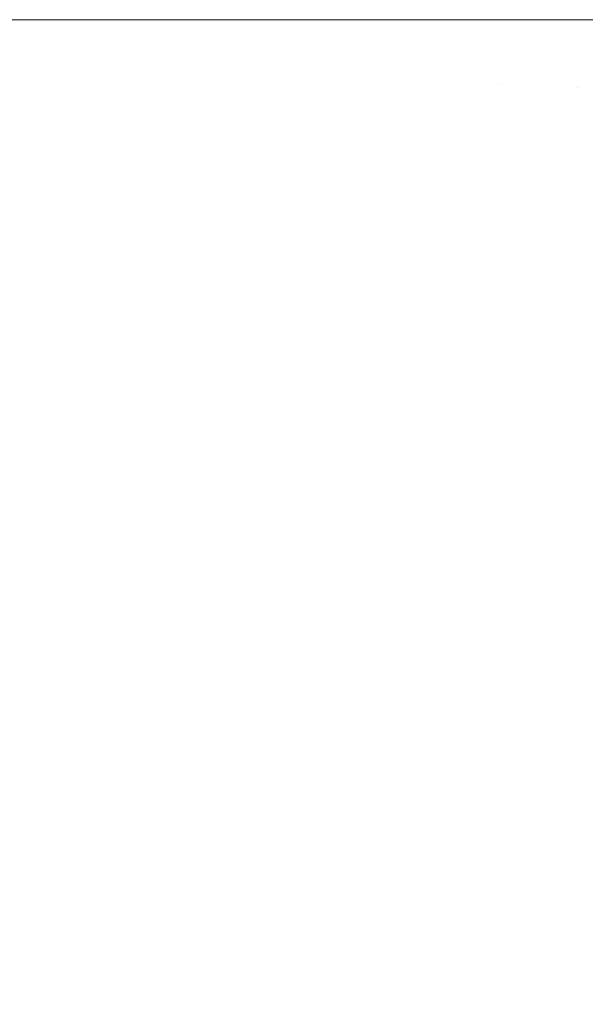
# Model space of a CAD drawing. Header units: centimetres. Extents: x -25.9 to 27.4, y -25.9 to -24.1.
# Tile 175 of 200: x 27.3127 to 27.3363, y -25.8011 to -25.76. Entities that reach past the tile are written whole.
import ezdxf

# ---------------------------------------------------------------- set-up
doc = ezdxf.new("R2010")
doc.units = ezdxf.units.CM
doc.header["$LTSCALE"] = 2.54
doc.layers.add('Lucido design-1', color=7, linetype='Continuous')

# ---------------------------------------------------------------- blocks, each defined once
blk = doc.blocks.new('Gruppo-4-1')
at = {"color": 7, "linetype": 'Continuous', "lineweight": 9}
for points, invisible_edges in [([(27.315987, -25.76, 707.631179), (27.315947, -25.761891, 707.631179), (27.312296, -25.761736, 707.629452), (27.312332, -25.76, 707.629452)], 7), ([(27.315982, -25.76, 708.410227), (27.312707, -25.76, 708.411796), (27.312668, -25.7618, 708.411796), (27.316506, -25.761968, 708.409955)], 14), ([(27.319573, -25.76, 707.633055), (27.319529, -25.762043, 707.633055), (27.315947, -25.761891, 707.631179), (27.315987, -25.76, 707.631179)], 7), ([(27.316506, -25.761968, 708.409955), (27.316549, -25.76, 708.409955), (27.315982, -25.76, 708.410227)], 9), ([(27.319566, -25.76, 708.408349), (27.316549, -25.76, 708.409955), (27.316506, -25.761968, 708.409955), (27.320258, -25.762132, 708.407956)], 14), ([(27.323083, -25.76, 707.635076), (27.323037, -25.762192, 707.635076), (27.319529, -25.762043, 707.633055), (27.319573, -25.76, 707.633055)], 7), ([(27.320258, -25.762132, 708.407956), (27.320305, -25.76, 708.407956), (27.319566, -25.76, 708.408349)], 9), ([(27.323075, -25.76, 708.406326), (27.320305, -25.76, 708.407956), (27.320258, -25.762132, 708.407956), (27.323917, -25.762291, 708.405801)], 14), ([(27.326512, -25.76, 707.637241), (27.326463, -25.762337, 707.637241), (27.323037, -25.762192, 707.635076), (27.323083, -25.76, 707.635076)], 7), ([(27.323917, -25.762291, 708.405801), (27.323967, -25.76, 708.405801), (27.323075, -25.76, 708.406326)], 9), ([(27.326502, -25.76, 708.404161), (27.323967, -25.76, 708.405801), (27.323917, -25.762291, 708.405801), (27.327477, -25.762447, 708.403495)], 14), ([(27.329854, -25.76, 707.639544), (27.329801, -25.762479, 707.639544), (27.326463, -25.762337, 707.637241), (27.326512, -25.76, 707.637241)], 7), ([(27.327477, -25.762447, 708.403495), (27.327531, -25.76, 708.403495), (27.326502, -25.76, 708.404161)], 9), ([(27.329843, -25.76, 708.401856), (27.327531, -25.76, 708.403495), (27.327477, -25.762447, 708.403495), (27.330932, -25.762598, 708.401044)], 14), ([(27.333151, -25.76, 707.642022), (27.333095, -25.762619, 707.642022), (27.329801, -25.762479, 707.639544), (27.329854, -25.76, 707.639544)], 7), ([(27.330932, -25.762598, 708.401044), (27.330989, -25.76, 708.401044), (27.329843, -25.76, 708.401856)], 9), ([(27.330989, -25.76, 708.401044), (27.330932, -25.762598, 708.401044), (27.332725, -25.762676, 708.399682), (27.332784, -25.76, 708.399682)], 7), ([(27.332725, -25.762676, 708.399682), (27.335991, -25.762818, 708.39703), (27.336053, -25.76, 708.39703), (27.333145, -25.76, 708.399389)], 11), ([(27.333145, -25.76, 708.399389), (27.332784, -25.76, 708.399682), (27.332725, -25.762676, 708.399682)], 10), ([(27.336299, -25.76, 707.644596), (27.336241, -25.762753, 707.644596), (27.333095, -25.762619, 707.642022), (27.333151, -25.76, 707.642022)], 7), ([(27.335991, -25.762818, 708.39703), (27.339156, -25.762957, 708.394231), (27.33922, -25.76, 708.394231), (27.336295, -25.76, 708.396816)], 11), ([(27.336295, -25.76, 708.396816), (27.336053, -25.76, 708.39703), (27.335991, -25.762818, 708.39703)], 10), ([(27.339344, -25.76, 707.6473), (27.339283, -25.762882, 707.6473), (27.336241, -25.762753, 707.644596), (27.336299, -25.76, 707.644596)], 7), ([(27.315947, -25.761891, 707.631179), (27.315826, -25.763778, 707.631179), (27.312185, -25.763468, 707.629452), (27.312296, -25.761736, 707.629452)], 15), ([(27.312668, -25.7618, 708.411796), (27.31255, -25.763597, 708.411796), (27.316378, -25.763932, 708.409955), (27.316506, -25.761968, 708.409955)], 15), ([(27.319529, -25.762043, 707.633055), (27.319399, -25.764082, 707.633055), (27.315826, -25.763778, 707.631179), (27.315947, -25.761891, 707.631179)], 15), ([(27.316506, -25.761968, 708.409955), (27.316378, -25.763932, 708.409955), (27.320119, -25.764259, 708.407956), (27.320258, -25.762132, 708.407956)], 15), ([(27.323037, -25.762192, 707.635076), (27.322897, -25.76438, 707.635076), (27.319399, -25.764082, 707.633055), (27.319529, -25.762043, 707.633055)], 15), ([(27.320258, -25.762132, 708.407956), (27.320119, -25.764259, 708.407956), (27.323767, -25.764578, 708.405801), (27.323917, -25.762291, 708.405801)], 15), ([(27.326463, -25.762337, 707.637241), (27.326314, -25.764671, 707.637241), (27.322897, -25.76438, 707.635076), (27.323037, -25.762192, 707.635076)], 15), ([(27.323917, -25.762291, 708.405801), (27.323767, -25.764578, 708.405801), (27.327317, -25.764889, 708.403495), (27.327477, -25.762447, 708.403495)], 15), ([(27.329801, -25.762479, 707.639544), (27.329644, -25.764954, 707.639544), (27.326314, -25.764671, 707.637241), (27.326463, -25.762337, 707.637241)], 15), ([(27.327477, -25.762447, 708.403495), (27.327317, -25.764889, 708.403495), (27.330762, -25.76519, 708.401044), (27.330932, -25.762598, 708.401044)], 15), ([(27.333095, -25.762619, 707.642022), (27.332928, -25.765234, 707.642022), (27.329644, -25.764954, 707.639544), (27.329801, -25.762479, 707.639544)], 15), ([(27.330932, -25.762598, 708.401044), (27.330762, -25.76519, 708.401044), (27.33255, -25.765347, 708.399682), (27.332725, -25.762676, 708.399682)], 15), ([(27.336241, -25.762753, 707.644596), (27.336066, -25.765501, 707.644596), (27.332928, -25.765234, 707.642022), (27.333095, -25.762619, 707.642022)], 15), ([(27.332725, -25.762676, 708.399682), (27.33255, -25.765347, 708.399682), (27.335807, -25.765632, 708.39703), (27.335991, -25.762818, 708.39703)], 15), ([(27.335991, -25.762818, 708.39703), (27.335807, -25.765632, 708.39703), (27.338962, -25.765908, 708.394231), (27.339156, -25.762957, 708.394231)], 15), ([(27.339283, -25.762882, 707.6473), (27.339099, -25.765759, 707.6473), (27.336066, -25.765501, 707.644596), (27.336241, -25.762753, 707.644596)], 15), ([(27.315826, -25.763778, 707.631179), (27.315626, -25.765658, 707.631179), (27.312001, -25.765194, 707.629452), (27.312185, -25.763468, 707.629452)], 15), ([(27.31255, -25.763597, 708.411796), (27.312354, -25.765387, 708.411796), (27.316163, -25.765888, 708.409955), (27.316378, -25.763932, 708.409955)], 15), ([(27.319399, -25.764082, 707.633055), (27.319183, -25.766114, 707.633055), (27.315626, -25.765658, 707.631179), (27.315826, -25.763778, 707.631179)], 15), ([(27.316378, -25.763932, 708.409955), (27.316163, -25.765888, 708.409955), (27.319887, -25.766378, 708.407956), (27.320119, -25.764259, 708.407956)], 15), ([(27.322897, -25.76438, 707.635076), (27.322665, -25.76656, 707.635076), (27.319183, -25.766114, 707.633055), (27.319399, -25.764082, 707.633055)], 15), ([(27.320119, -25.764259, 708.407956), (27.319887, -25.766378, 708.407956), (27.323518, -25.766856, 708.405801), (27.323767, -25.764578, 708.405801)], 15), ([(27.326314, -25.764671, 707.637241), (27.326066, -25.766995, 707.637241), (27.322665, -25.76656, 707.635076), (27.322897, -25.76438, 707.635076)], 15), ([(27.323767, -25.764578, 708.405801), (27.323518, -25.766856, 708.405801), (27.327051, -25.767321, 708.403495), (27.327317, -25.764889, 708.403495)], 15), ([(27.329644, -25.764954, 707.639544), (27.329381, -25.76742, 707.639544), (27.326066, -25.766995, 707.637241), (27.326314, -25.764671, 707.637241)], 15), ([(27.327317, -25.764889, 708.403495), (27.327051, -25.767321, 708.403495), (27.330479, -25.767773, 708.401044), (27.330762, -25.76519, 708.401044)], 15), ([(27.332928, -25.765234, 707.642022), (27.332651, -25.767839, 707.642022), (27.329381, -25.76742, 707.639544), (27.329644, -25.764954, 707.639544)], 15), ([(27.315626, -25.765658, 707.631179), (27.315346, -25.767529, 707.631179), (27.311744, -25.766911, 707.629452), (27.312001, -25.765194, 707.629452)], 15), ([(27.312354, -25.765387, 708.411796), (27.31208, -25.767166, 708.411796), (27.315864, -25.767833, 708.409955), (27.316163, -25.765888, 708.409955)], 15), ([(27.330762, -25.76519, 708.401044), (27.330479, -25.767773, 708.401044), (27.332259, -25.768007, 708.399682), (27.33255, -25.765347, 708.399682)], 15), ([(27.33255, -25.765347, 708.399682), (27.332259, -25.768007, 708.399682), (27.3355, -25.768434, 708.39703), (27.335807, -25.765632, 708.39703)], 15), ([(27.336066, -25.765501, 707.644596), (27.335774, -25.768238, 707.644596), (27.332651, -25.767839, 707.642022), (27.332928, -25.765234, 707.642022)], 15), ([(27.339099, -25.765759, 707.6473), (27.338794, -25.768625, 707.6473), (27.335774, -25.768238, 707.644596), (27.336066, -25.765501, 707.644596)], 15), ([(27.319183, -25.766114, 707.633055), (27.31888, -25.768135, 707.633055), (27.315346, -25.767529, 707.631179), (27.315626, -25.765658, 707.631179)], 15), ([(27.316163, -25.765888, 708.409955), (27.315864, -25.767833, 708.409955), (27.319562, -25.768486, 708.407956), (27.319887, -25.766378, 708.407956)], 15), ([(27.335807, -25.765632, 708.39703), (27.3355, -25.768434, 708.39703), (27.33864, -25.768847, 708.394231), (27.338962, -25.765908, 708.394231)], 15), ([(27.322665, -25.76656, 707.635076), (27.32234, -25.768728, 707.635076), (27.31888, -25.768135, 707.633055), (27.319183, -25.766114, 707.633055)], 15), ([(27.319887, -25.766378, 708.407956), (27.319562, -25.768486, 708.407956), (27.323169, -25.769122, 708.405801), (27.323518, -25.766856, 708.405801)], 15), ([(27.326066, -25.766995, 707.637241), (27.32572, -25.769308, 707.637241), (27.32234, -25.768728, 707.635076), (27.322665, -25.76656, 707.635076)], 15), ([(27.315346, -25.767529, 707.631179), (27.314987, -25.769385, 707.631179), (27.311415, -25.768615, 707.629452), (27.311744, -25.766911, 707.629452)], 15), ([(27.31208, -25.767166, 708.411796), (27.311729, -25.768932, 708.411796), (27.31548, -25.769764, 708.409955), (27.315864, -25.767833, 708.409955)], 15), ([(27.323518, -25.766856, 708.405801), (27.323169, -25.769122, 708.405801), (27.326678, -25.76974, 708.403495), (27.327051, -25.767321, 708.403495)], 15), ([(27.329381, -25.76742, 707.639544), (27.329014, -25.769872, 707.639544), (27.32572, -25.769308, 707.637241), (27.326066, -25.766995, 707.637241)], 15), ([(27.31888, -25.768135, 707.633055), (27.318492, -25.770141, 707.633055), (27.314987, -25.769385, 707.631179), (27.315346, -25.767529, 707.631179)], 15), ([(27.327051, -25.767321, 708.403495), (27.326678, -25.76974, 708.403495), (27.330084, -25.770341, 708.401044), (27.330479, -25.767773, 708.401044)], 15), ([(27.332651, -25.767839, 707.642022), (27.332263, -25.770429, 707.642022), (27.329014, -25.769872, 707.639544), (27.329381, -25.76742, 707.639544)], 15), ([(27.315864, -25.767833, 708.409955), (27.31548, -25.769764, 708.409955), (27.319146, -25.770577, 708.407956), (27.319562, -25.768486, 708.407956)], 15), ([(27.330479, -25.767773, 708.401044), (27.330084, -25.770341, 708.401044), (27.331852, -25.770652, 708.399682), (27.332259, -25.768007, 708.399682)], 15), ([(27.335774, -25.768238, 707.644596), (27.335366, -25.770962, 707.644596), (27.332263, -25.770429, 707.642022), (27.332651, -25.767839, 707.642022)], 15), ([(27.32234, -25.768728, 707.635076), (27.321924, -25.77088, 707.635076), (27.318492, -25.770141, 707.633055), (27.31888, -25.768135, 707.633055)], 15), ([(27.332259, -25.768007, 708.399682), (27.331852, -25.770652, 708.399682), (27.335071, -25.77122, 708.39703), (27.3355, -25.768434, 708.39703)], 15), ([(27.338794, -25.768625, 707.6473), (27.338367, -25.771476, 707.6473), (27.335366, -25.770962, 707.644596), (27.335774, -25.768238, 707.644596)], 15), ([(27.314987, -25.769385, 707.631179), (27.314549, -25.771225, 707.631179), (27.311013, -25.770304, 707.629452), (27.311415, -25.768615, 707.629452)], 15), ([(27.319562, -25.768486, 708.407956), (27.319146, -25.770577, 708.407956), (27.322722, -25.771369, 708.405801), (27.323169, -25.769122, 708.405801)], 15), ([(27.32572, -25.769308, 707.637241), (27.325276, -25.771603, 707.637241), (27.321924, -25.77088, 707.635076), (27.32234, -25.768728, 707.635076)], 15), ([(27.3355, -25.768434, 708.39703), (27.335071, -25.77122, 708.39703), (27.338191, -25.77177, 708.394231), (27.33864, -25.768847, 708.394231)], 15), ([(27.311729, -25.768932, 708.411796), (27.311301, -25.770681, 708.411796), (27.315012, -25.771675, 708.409955), (27.31548, -25.769764, 708.409955)], 15), ([(27.323169, -25.769122, 708.405801), (27.322722, -25.771369, 708.405801), (27.326201, -25.772141, 708.403495), (27.326678, -25.76974, 708.403495)], 15), ([(27.318492, -25.770141, 707.633055), (27.318019, -25.772129, 707.633055), (27.314549, -25.771225, 707.631179), (27.314987, -25.769385, 707.631179)], 15), ([(27.329014, -25.769872, 707.639544), (27.328543, -25.772307, 707.639544), (27.325276, -25.771603, 707.637241), (27.32572, -25.769308, 707.637241)], 15), ([(27.31548, -25.769764, 708.409955), (27.315012, -25.771675, 708.409955), (27.31864, -25.772647, 708.407956), (27.319146, -25.770577, 708.407956)], 15), ([(27.326678, -25.76974, 708.403495), (27.326201, -25.772141, 708.403495), (27.329577, -25.772889, 708.401044), (27.330084, -25.770341, 708.401044)], 15), ([(27.332263, -25.770429, 707.642022), (27.331765, -25.773001, 707.642022), (27.328543, -25.772307, 707.639544), (27.329014, -25.769872, 707.639544)], 15), ([(27.314549, -25.771225, 707.631179), (27.314034, -25.773045, 707.631179), (27.31054, -25.771975, 707.629452), (27.311013, -25.770304, 707.629452)], 15), ([(27.321924, -25.77088, 707.635076), (27.321417, -25.773013, 707.635076), (27.318019, -25.772129, 707.633055), (27.318492, -25.770141, 707.633055)], 15), ([(27.330084, -25.770341, 708.401044), (27.329577, -25.772889, 708.401044), (27.33133, -25.773278, 708.399682), (27.331852, -25.770652, 708.399682)], 15), ([(27.335366, -25.770962, 707.644596), (27.334844, -25.773665, 707.644596), (27.331765, -25.773001, 707.642022), (27.332263, -25.770429, 707.642022)], 15), ([(27.311301, -25.770681, 708.411796), (27.310797, -25.77241, 708.411796), (27.314461, -25.773565, 708.409955), (27.315012, -25.771675, 708.409955)], 15), ([(27.319146, -25.770577, 708.407956), (27.31864, -25.772647, 708.407956), (27.322177, -25.773595, 708.405801), (27.322722, -25.771369, 708.405801)], 15), ([(27.331852, -25.770652, 708.399682), (27.33133, -25.773278, 708.399682), (27.334521, -25.773985, 708.39703), (27.335071, -25.77122, 708.39703)], 15), ([(27.318019, -25.772129, 707.633055), (27.317463, -25.774095, 707.633055), (27.314034, -25.773045, 707.631179), (27.314549, -25.771225, 707.631179)], 15), ([(27.325276, -25.771603, 707.637241), (27.324735, -25.773877, 707.637241), (27.321417, -25.773013, 707.635076), (27.321924, -25.77088, 707.635076)], 15), ([(27.335071, -25.77122, 708.39703), (27.334521, -25.773985, 708.39703), (27.337614, -25.774671, 708.394231), (27.338191, -25.77177, 708.394231)], 15), ([(27.338367, -25.771476, 707.6473), (27.33782, -25.774306, 707.6473), (27.334844, -25.773665, 707.644596), (27.335366, -25.770962, 707.644596)], 15), ([(27.315012, -25.771675, 708.409955), (27.314461, -25.773565, 708.409955), (27.318043, -25.774694, 708.407956), (27.31864, -25.772647, 708.407956)], 15), ([(27.322722, -25.771369, 708.405801), (27.322177, -25.773595, 708.405801), (27.325619, -25.774518, 708.403495), (27.326201, -25.772141, 708.403495)], 15), ([(27.328543, -25.772307, 707.639544), (27.327969, -25.774719, 707.639544), (27.324735, -25.773877, 707.637241), (27.325276, -25.771603, 707.637241)], 15), ([(27.314034, -25.773045, 707.631179), (27.313442, -25.774841, 707.631179), (27.309996, -25.773623, 707.629452), (27.31054, -25.771975, 707.629452)], 15), ([(27.310797, -25.77241, 708.411796), (27.310218, -25.774115, 708.411796), (27.313829, -25.775429, 708.409955), (27.314461, -25.773565, 708.409955)], 15), ([(27.321417, -25.773013, 707.635076), (27.320819, -25.775123, 707.635076), (27.317463, -25.774095, 707.633055), (27.318019, -25.772129, 707.633055)], 15), ([(27.326201, -25.772141, 708.403495), (27.325619, -25.774518, 708.403495), (27.32896, -25.775413, 708.401044), (27.329577, -25.772889, 708.401044)], 15), ([(27.331765, -25.773001, 707.642022), (27.331159, -25.77555, 707.642022), (27.327969, -25.774719, 707.639544), (27.328543, -25.772307, 707.639544)], 15), ([(27.31864, -25.772647, 708.407956), (27.318043, -25.774694, 708.407956), (27.321536, -25.775796, 708.405801), (27.322177, -25.773595, 708.405801)], 15), ([(27.329577, -25.772889, 708.401044), (27.32896, -25.775413, 708.401044), (27.330693, -25.775877, 708.399682), (27.33133, -25.773278, 708.399682)], 15), ([(27.317463, -25.774095, 707.633055), (27.316823, -25.776035, 707.633055), (27.313442, -25.774841, 707.631179), (27.314034, -25.773045, 707.631179)], 15), ([(27.324735, -25.773877, 707.637241), (27.324098, -25.776127, 707.637241), (27.320819, -25.775123, 707.635076), (27.321417, -25.773013, 707.635076)], 15), ([(27.33133, -25.773278, 708.399682), (27.330693, -25.775877, 708.399682), (27.333851, -25.776723, 708.39703), (27.334521, -25.773985, 708.39703)], 15), ([(27.334844, -25.773665, 707.644596), (27.334207, -25.776344, 707.644596), (27.331159, -25.77555, 707.642022), (27.331765, -25.773001, 707.642022)], 15), ([(27.313442, -25.774841, 707.631179), (27.312775, -25.77661, 707.631179), (27.309383, -25.775248, 707.629452), (27.309996, -25.773623, 707.629452)], 15), ([(27.314461, -25.773565, 708.409955), (27.313829, -25.775429, 708.409955), (27.317358, -25.776713, 708.407956), (27.318043, -25.774694, 708.407956)], 15), ([(27.322177, -25.773595, 708.405801), (27.321536, -25.775796, 708.405801), (27.324935, -25.776867, 708.403495), (27.325619, -25.774518, 708.403495)], 15), ([(27.33782, -25.774306, 707.6473), (27.337153, -25.777111, 707.6473), (27.334207, -25.776344, 707.644596), (27.334844, -25.773665, 707.644596)], 15), ([(27.310218, -25.774115, 708.411796), (27.309566, -25.775793, 708.411796), (27.313115, -25.777263, 708.409955), (27.313829, -25.775429, 708.409955)], 15), ([(27.320819, -25.775123, 707.635076), (27.320133, -25.777205, 707.635076), (27.316823, -25.776035, 707.633055), (27.317463, -25.774095, 707.633055)], 15), ([(27.327969, -25.774719, 707.639544), (27.327294, -25.777105, 707.639544), (27.324098, -25.776127, 707.637241), (27.324735, -25.773877, 707.637241)], 15), ([(27.334521, -25.773985, 708.39703), (27.333851, -25.776723, 708.39703), (27.336911, -25.777543, 708.394231), (27.337614, -25.774671, 708.394231)], 15), ([(27.325619, -25.774518, 708.403495), (27.324935, -25.776867, 708.403495), (27.328233, -25.777907, 708.401044), (27.32896, -25.775413, 708.401044)], 15), ([(27.316823, -25.776035, 707.633055), (27.316102, -25.777947, 707.633055), (27.312775, -25.77661, 707.631179), (27.313442, -25.774841, 707.631179)], 15), ([(27.318043, -25.774694, 708.407956), (27.317358, -25.776713, 708.407956), (27.320799, -25.777966, 708.405801), (27.321536, -25.775796, 708.405801)], 15), ([(27.331159, -25.77555, 707.642022), (27.330446, -25.778071, 707.642022), (27.327294, -25.777105, 707.639544), (27.327969, -25.774719, 707.639544)], 15), ([(27.312775, -25.77661, 707.631179), (27.312032, -25.77835, 707.631179), (27.308702, -25.776844, 707.629452), (27.309383, -25.775248, 707.629452)], 15), ([(27.324098, -25.776127, 707.637241), (27.323366, -25.778347, 707.637241), (27.320133, -25.777205, 707.635076), (27.320819, -25.775123, 707.635076)], 15), ([(27.309566, -25.775793, 708.411796), (27.30884, -25.777441, 708.411796), (27.312323, -25.779065, 708.409955), (27.313115, -25.777263, 708.409955)], 15), ([(27.313829, -25.775429, 708.409955), (27.313115, -25.777263, 708.409955), (27.316585, -25.7787, 708.407956), (27.317358, -25.776713, 708.407956)], 15), ([(27.321536, -25.775796, 708.405801), (27.320799, -25.777966, 708.405801), (27.324148, -25.779185, 708.403495), (27.324935, -25.776867, 708.403495)], 15), ([(27.32896, -25.775413, 708.401044), (27.328233, -25.777907, 708.401044), (27.329945, -25.778447, 708.399682), (27.330693, -25.775877, 708.399682)], 15), ([(27.334207, -25.776344, 707.644596), (27.333456, -25.778993, 707.644596), (27.330446, -25.778071, 707.642022), (27.331159, -25.77555, 707.642022)], 15), ([(27.320133, -25.777205, 707.635076), (27.319359, -25.779256, 707.635076), (27.316102, -25.777947, 707.633055), (27.316823, -25.776035, 707.633055)], 15), ([(27.327294, -25.777105, 707.639544), (27.326517, -25.779461, 707.639544), (27.323366, -25.778347, 707.637241), (27.324098, -25.776127, 707.637241)], 15), ([(27.330693, -25.775877, 708.399682), (27.329945, -25.778447, 708.399682), (27.333062, -25.77943, 708.39703), (27.333851, -25.776723, 708.39703)], 15), ([(27.316102, -25.777947, 707.633055), (27.3153, -25.779826, 707.633055), (27.312032, -25.77835, 707.631179), (27.312775, -25.77661, 707.631179)], 15), ([(27.337153, -25.777111, 707.6473), (27.336367, -25.779884, 707.6473), (27.333456, -25.778993, 707.644596), (27.334207, -25.776344, 707.644596)], 15), ([(27.317358, -25.776713, 708.407956), (27.316585, -25.7787, 708.407956), (27.319969, -25.780102, 708.405801), (27.320799, -25.777966, 708.405801)], 15), ([(27.324935, -25.776867, 708.403495), (27.324148, -25.779185, 708.403495), (27.327398, -25.780367, 708.401044), (27.328233, -25.777907, 708.401044)], 15), ([(27.333851, -25.776723, 708.39703), (27.333062, -25.77943, 708.39703), (27.336083, -25.780382, 708.394231), (27.336911, -25.777543, 708.394231)], 15), ([(27.313115, -25.777263, 708.409955), (27.312323, -25.779065, 708.409955), (27.315726, -25.780652, 708.407956), (27.316585, -25.7787, 708.407956)], 15), ([(27.323366, -25.778347, 707.637241), (27.322541, -25.780535, 707.637241), (27.319359, -25.779256, 707.635076), (27.320133, -25.777205, 707.635076)], 15), ([(27.330446, -25.778071, 707.642022), (27.329625, -25.780559, 707.642022), (27.326517, -25.779461, 707.639544), (27.327294, -25.777105, 707.639544)], 15), ([(27.336911, -25.777543, 708.394231), (27.336083, -25.780382, 708.394231), (27.338986, -25.781297, 708.391305), (27.33985, -25.778331, 708.391305)], 15), ([(27.319359, -25.779256, 707.635076), (27.318499, -25.781272, 707.635076), (27.3153, -25.779826, 707.633055), (27.316102, -25.777947, 707.633055)], 15), ([(27.320799, -25.777966, 708.405801), (27.319969, -25.780102, 708.405801), (27.323261, -25.781466, 708.403495), (27.324148, -25.779185, 708.403495)], 15), ([(27.328233, -25.777907, 708.401044), (27.327398, -25.780367, 708.401044), (27.329084, -25.780981, 708.399682), (27.329945, -25.778447, 708.399682)], 15), ([(27.333456, -25.778993, 707.644596), (27.332594, -25.781608, 707.644596), (27.329625, -25.780559, 707.642022), (27.330446, -25.778071, 707.642022)], 15), ([(27.3153, -25.779826, 707.633055), (27.314419, -25.78167, 707.633055), (27.311217, -25.780056, 707.631179), (27.312032, -25.77835, 707.631179)], 15), ([(27.326517, -25.779461, 707.639544), (27.325642, -25.781781, 707.639544), (27.322541, -25.780535, 707.637241), (27.323366, -25.778347, 707.637241)], 15), ([(27.329945, -25.778447, 708.399682), (27.329084, -25.780981, 708.399682), (27.332156, -25.782099, 708.39703), (27.333062, -25.77943, 708.39703)], 15), ([(27.312323, -25.779065, 708.409955), (27.311452, -25.78083, 708.409955), (27.314783, -25.782564, 708.407956), (27.315726, -25.780652, 708.407956)], 15), ([(27.316585, -25.7787, 708.407956), (27.315726, -25.780652, 708.407956), (27.319046, -25.7822, 708.405801), (27.319969, -25.780102, 708.405801)], 15), ([(27.336367, -25.779884, 707.6473), (27.335465, -25.782622, 707.6473), (27.332594, -25.781608, 707.644596), (27.333456, -25.778993, 707.644596)], 15), ([(27.322541, -25.780535, 707.637241), (27.321623, -25.782685, 707.637241), (27.318499, -25.781272, 707.635076), (27.319359, -25.779256, 707.635076)], 15), ([(27.324148, -25.779185, 708.403495), (27.323261, -25.781466, 708.403495), (27.326456, -25.782789, 708.401044), (27.327398, -25.780367, 708.401044)], 15), ([(27.329625, -25.780559, 707.642022), (27.3287, -25.78301, 707.642022), (27.325642, -25.781781, 707.639544), (27.326517, -25.779461, 707.639544)], 15), ([(27.333062, -25.77943, 708.39703), (27.332156, -25.782099, 708.39703), (27.335133, -25.783183, 708.394231), (27.336083, -25.780382, 708.394231)], 15), ([(27.318499, -25.781272, 707.635076), (27.317553, -25.783251, 707.635076), (27.314419, -25.78167, 707.633055), (27.3153, -25.779826, 707.633055)], 15), ([(27.339174, -25.780744, 707.650127), (27.338232, -25.7836, 707.650127), (27.335465, -25.782622, 707.6473), (27.336367, -25.779884, 707.6473)], 15), ([(27.314419, -25.78167, 707.633055), (27.31346, -25.783475, 707.633055), (27.31033, -25.781726, 707.631179), (27.311217, -25.780056, 707.631179)], 15), ([(27.319969, -25.780102, 708.405801), (27.319046, -25.7822, 708.405801), (27.322275, -25.783706, 708.403495), (27.323261, -25.781466, 708.403495)], 15), ([(27.315726, -25.780652, 708.407956), (27.314783, -25.782564, 708.407956), (27.318032, -25.784255, 708.405801), (27.319046, -25.7822, 708.405801)], 15), ([(27.325642, -25.781781, 707.639544), (27.324668, -25.784061, 707.639544), (27.321623, -25.782685, 707.637241), (27.322541, -25.780535, 707.637241)], 15), ([(27.327398, -25.780367, 708.401044), (27.326456, -25.782789, 708.401044), (27.328114, -25.783476, 708.399682), (27.329084, -25.780981, 708.399682)], 15), ([(27.332594, -25.781608, 707.644596), (27.331622, -25.784184, 707.644596), (27.3287, -25.78301, 707.642022), (27.329625, -25.780559, 707.642022)], 15), ([(27.336083, -25.780382, 708.394231), (27.335133, -25.783183, 708.394231), (27.337992, -25.784224, 708.391305), (27.338986, -25.781297, 708.391305)], 15), ([(27.311452, -25.78083, 708.409955), (27.310506, -25.782555, 708.409955), (27.313758, -25.784433, 708.407956), (27.314783, -25.782564, 708.407956)], 15), ([(27.329084, -25.780981, 708.399682), (27.328114, -25.783476, 708.399682), (27.331134, -25.784727, 708.39703), (27.332156, -25.782099, 708.39703)], 15), ([(27.321623, -25.782685, 707.637241), (27.320615, -25.784794, 707.637241), (27.317553, -25.783251, 707.635076), (27.318499, -25.781272, 707.635076)], 15), ([(27.323261, -25.781466, 708.403495), (27.322275, -25.783706, 708.403495), (27.325409, -25.785167, 708.401044), (27.326456, -25.782789, 708.401044)], 15), ([(27.31346, -25.783475, 707.633055), (27.312426, -25.785237, 707.633055), (27.309373, -25.783357, 707.631179), (27.31033, -25.781726, 707.631179)], 15), ([(27.317553, -25.783251, 707.635076), (27.316525, -25.785187, 707.635076), (27.31346, -25.783475, 707.633055), (27.314419, -25.78167, 707.633055)], 15), ([(27.3287, -25.78301, 707.642022), (27.327672, -25.785419, 707.642022), (27.324668, -25.784061, 707.639544), (27.325642, -25.781781, 707.639544)], 15), ([(27.335465, -25.782622, 707.6473), (27.334447, -25.785319, 707.6473), (27.331622, -25.784184, 707.644596), (27.332594, -25.781608, 707.644596)], 15), ([(27.319046, -25.7822, 708.405801), (27.318032, -25.784255, 708.405801), (27.321193, -25.7859, 708.403495), (27.322275, -25.783706, 708.403495)], 15), ([(27.332156, -25.782099, 708.39703), (27.331134, -25.784727, 708.39703), (27.334061, -25.785939, 708.394231), (27.335133, -25.783183, 708.394231)], 15), ([(27.310506, -25.782555, 708.409955), (27.309484, -25.784238, 708.409955), (27.312652, -25.786256, 708.407956), (27.313758, -25.784433, 708.407956)], 15), ([(27.314783, -25.782564, 708.407956), (27.313758, -25.784433, 708.407956), (27.31693, -25.786264, 708.405801), (27.318032, -25.784255, 708.405801)], 15), ([(27.324668, -25.784061, 707.639544), (27.323599, -25.786299, 707.639544), (27.320615, -25.784794, 707.637241), (27.321623, -25.782685, 707.637241)], 15), ([(27.326456, -25.782789, 708.401044), (27.325409, -25.785167, 708.401044), (27.327036, -25.785926, 708.399682), (27.328114, -25.783476, 708.399682)], 15), ([(27.338232, -25.7836, 707.650127), (27.33717, -25.786413, 707.650127), (27.334447, -25.785319, 707.6473), (27.335465, -25.782622, 707.6473)], 15), ([(27.331622, -25.784184, 707.644596), (27.330542, -25.786716, 707.644596), (27.327672, -25.785419, 707.642022), (27.3287, -25.78301, 707.642022)], 15), ([(27.335133, -25.783183, 708.394231), (27.334061, -25.785939, 708.394231), (27.336872, -25.787104, 708.391305), (27.337992, -25.784224, 708.391305)], 15), ([(27.316525, -25.785187, 707.635076), (27.315415, -25.787078, 707.635076), (27.312426, -25.785237, 707.633055), (27.31346, -25.783475, 707.633055)], 15), ([(27.320615, -25.784794, 707.637241), (27.319519, -25.786859, 707.637241), (27.316525, -25.785187, 707.635076), (27.317553, -25.783251, 707.635076)], 15), ([(27.328114, -25.783476, 708.399682), (27.327036, -25.785926, 708.399682), (27.329999, -25.787307, 708.39703), (27.331134, -25.784727, 708.39703)], 15), ([(27.322275, -25.783706, 708.403495), (27.321193, -25.7859, 708.403495), (27.32426, -25.787497, 708.401044), (27.325409, -25.785167, 708.401044)], 15), ([(27.313758, -25.784433, 708.407956), (27.312652, -25.786256, 708.407956), (27.315741, -25.788224, 708.405801), (27.31693, -25.786264, 708.405801)], 15), ([(27.318032, -25.784255, 708.405801), (27.31693, -25.786264, 708.405801), (27.320016, -25.788046, 708.403495), (27.321193, -25.7859, 708.403495)], 15), ([(27.327672, -25.785419, 707.642022), (27.326543, -25.787783, 707.642022), (27.323599, -25.786299, 707.639544), (27.324668, -25.784061, 707.639544)], 15), ([(27.334447, -25.785319, 707.6473), (27.333316, -25.78797, 707.6473), (27.330542, -25.786716, 707.644596), (27.331622, -25.784184, 707.644596)], 15), ([(27.323599, -25.786299, 707.639544), (27.322436, -25.788489, 707.639544), (27.319519, -25.786859, 707.637241), (27.320615, -25.784794, 707.637241)], 15), ([(27.331134, -25.784727, 708.39703), (27.329999, -25.787307, 708.39703), (27.33287, -25.788646, 708.394231), (27.334061, -25.785939, 708.394231)], 15), ([(27.315415, -25.787078, 707.635076), (27.314227, -25.78892, 707.635076), (27.311318, -25.786954, 707.633055), (27.312426, -25.785237, 707.633055)], 15), ([(27.319519, -25.786859, 707.637241), (27.318336, -25.788876, 707.637241), (27.315415, -25.787078, 707.635076), (27.316525, -25.785187, 707.635076)], 15), ([(27.325409, -25.785167, 708.401044), (27.32426, -25.787497, 708.401044), (27.325852, -25.788326, 708.399682), (27.327036, -25.785926, 708.399682)], 15), ([(27.330542, -25.786716, 707.644596), (27.329355, -25.789201, 707.644596), (27.326543, -25.787783, 707.642022), (27.327672, -25.785419, 707.642022)], 15), ([(27.33717, -25.786413, 707.650127), (27.33599, -25.789179, 707.650127), (27.333316, -25.78797, 707.6473), (27.334447, -25.785319, 707.6473)], 15), ([(27.321193, -25.7859, 708.403495), (27.320016, -25.788046, 708.403495), (27.323011, -25.789775, 708.401044), (27.32426, -25.787497, 708.401044)], 15), ([(27.327036, -25.785926, 708.399682), (27.325852, -25.788326, 708.399682), (27.328752, -25.789836, 708.39703), (27.329999, -25.787307, 708.39703)], 15), ([(27.334061, -25.785939, 708.394231), (27.33287, -25.788646, 708.394231), (27.335628, -25.789932, 708.391305), (27.336872, -25.787104, 708.391305)], 15), ([(27.312652, -25.786256, 708.407956), (27.311467, -25.788028, 708.407956), (27.314468, -25.790129, 708.405801), (27.315741, -25.788224, 708.405801)], 15), ([(27.31693, -25.786264, 708.405801), (27.315741, -25.788224, 708.405801), (27.318746, -25.790138, 708.403495), (27.320016, -25.788046, 708.403495)], 15), ([(27.326543, -25.787783, 707.642022), (27.325314, -25.790097, 707.642022), (27.322436, -25.788489, 707.639544), (27.323599, -25.786299, 707.639544)], 15), ([(27.339787, -25.787465, 707.653075), (27.33856, -25.790341, 707.653075), (27.33599, -25.789179, 707.650127), (27.33717, -25.786413, 707.650127)], 15), ([(27.322436, -25.788489, 707.639544), (27.321181, -25.790628, 707.639544), (27.318336, -25.788876, 707.637241), (27.319519, -25.786859, 707.637241)], 15), ([(27.333316, -25.78797, 707.6473), (27.332073, -25.790571, 707.6473), (27.329355, -25.789201, 707.644596), (27.330542, -25.786716, 707.644596)], 15), ([(27.314227, -25.78892, 707.635076), (27.312961, -25.79071, 707.635076), (27.310138, -25.788622, 707.633055), (27.311318, -25.786954, 707.633055)], 15), ([(27.318336, -25.788876, 707.637241), (27.317068, -25.79084, 707.637241), (27.314227, -25.78892, 707.635076), (27.315415, -25.787078, 707.635076)], 15), ([(27.329999, -25.787307, 708.39703), (27.328752, -25.789836, 708.39703), (27.331562, -25.791298, 708.394231), (27.33287, -25.788646, 708.394231)], 15), ([(27.336872, -25.787104, 708.391305), (27.335628, -25.789932, 708.391305), (27.338269, -25.791163, 708.388255), (27.339564, -25.788219, 708.388255)], 15), ([(27.32426, -25.787497, 708.401044), (27.323011, -25.789775, 708.401044), (27.324565, -25.790673, 708.399682), (27.325852, -25.788326, 708.399682)], 15), ([(27.311467, -25.788028, 708.407956), (27.310207, -25.789748, 708.407956), (27.313112, -25.791977, 708.405801), (27.314468, -25.790129, 708.405801)], 15), ([(27.320016, -25.788046, 708.403495), (27.318746, -25.790138, 708.403495), (27.321663, -25.791996, 708.401044), (27.323011, -25.789775, 708.401044)], 15), ([(27.329355, -25.789201, 707.644596), (27.328063, -25.791632, 707.644596), (27.325314, -25.790097, 707.642022), (27.326543, -25.787783, 707.642022)], 15), ([(27.33599, -25.789179, 707.650127), (27.334694, -25.791892, 707.650127), (27.332073, -25.790571, 707.6473), (27.333316, -25.78797, 707.6473)], 15), ([(27.315741, -25.788224, 708.405801), (27.314468, -25.790129, 708.405801), (27.317387, -25.792173, 708.403495), (27.318746, -25.790138, 708.403495)], 15), ([(27.325314, -25.790097, 707.642022), (27.323988, -25.792356, 707.642022), (27.321181, -25.790628, 707.639544), (27.322436, -25.788489, 707.639544)], 15), ([(27.325852, -25.788326, 708.399682), (27.324565, -25.790673, 708.399682), (27.327396, -25.792307, 708.39703), (27.328752, -25.789836, 708.39703)], 15), ([(27.312961, -25.79071, 707.635076), (27.31162, -25.792444, 707.635076), (27.308889, -25.790239, 707.633055), (27.310138, -25.788622, 707.633055)], 15), ([(27.317068, -25.79084, 707.637241), (27.315718, -25.792749, 707.637241), (27.312961, -25.79071, 707.635076), (27.314227, -25.78892, 707.635076)], 15), ([(27.321181, -25.790628, 707.639544), (27.319836, -25.792711, 707.639544), (27.317068, -25.79084, 707.637241), (27.318336, -25.788876, 707.637241)], 15), ([(27.33287, -25.788646, 708.394231), (27.331562, -25.791298, 708.394231), (27.334261, -25.792703, 708.391305), (27.335628, -25.789932, 708.391305)], 15), ([(27.332073, -25.790571, 707.6473), (27.330721, -25.793117, 707.6473), (27.328063, -25.791632, 707.644596), (27.329355, -25.789201, 707.644596)], 15), ([(27.33856, -25.790341, 707.653075), (27.337211, -25.793162, 707.653075), (27.334694, -25.791892, 707.650127), (27.33599, -25.789179, 707.650127)], 15), ([(27.310207, -25.789748, 708.407956), (27.308872, -25.791411, 708.407956), (27.311678, -25.793765, 708.405801), (27.313112, -25.791977, 708.405801)], 15), ([(27.323011, -25.789775, 708.401044), (27.321663, -25.791996, 708.401044), (27.323177, -25.792961, 708.399682), (27.324565, -25.790673, 708.399682)], 15), ([(27.314468, -25.790129, 708.405801), (27.313112, -25.791977, 708.405801), (27.315939, -25.794147, 708.403495), (27.317387, -25.792173, 708.403495)], 15), ([(27.318746, -25.790138, 708.403495), (27.317387, -25.792173, 708.403495), (27.320219, -25.794157, 708.401044), (27.321663, -25.791996, 708.401044)], 15), ([(27.328063, -25.791632, 707.644596), (27.32667, -25.794007, 707.644596), (27.323988, -25.792356, 707.642022), (27.325314, -25.790097, 707.642022)], 15), ([(27.328752, -25.789836, 708.39703), (27.327396, -25.792307, 708.39703), (27.330139, -25.793891, 708.394231), (27.331562, -25.791298, 708.394231)], 15), ([(27.335628, -25.789932, 708.391305), (27.334261, -25.792703, 708.391305), (27.336846, -25.794049, 708.388255), (27.338269, -25.791163, 708.388255)], 15), ([(27.334694, -25.791892, 707.650127), (27.333283, -25.794548, 707.650127), (27.330721, -25.793117, 707.6473), (27.332073, -25.790571, 707.6473)], 15), ([(27.315718, -25.792749, 707.637241), (27.314288, -25.794598, 707.637241), (27.31162, -25.792444, 707.635076), (27.312961, -25.79071, 707.635076)], 15), ([(27.319836, -25.792711, 707.639544), (27.318404, -25.794736, 707.639544), (27.315718, -25.792749, 707.637241), (27.317068, -25.79084, 707.637241)], 15), ([(27.323988, -25.792356, 707.642022), (27.322568, -25.794557, 707.642022), (27.319836, -25.792711, 707.639544), (27.321181, -25.790628, 707.639544)], 15), ([(27.324565, -25.790673, 708.399682), (27.323177, -25.792961, 708.399682), (27.325934, -25.794717, 708.39703), (27.327396, -25.792307, 708.39703)], 15), ([(27.331562, -25.791298, 708.394231), (27.330139, -25.793891, 708.394231), (27.332775, -25.795412, 708.391305), (27.334261, -25.792703, 708.391305)], 15), ([(27.330721, -25.793117, 707.6473), (27.329262, -25.795603, 707.6473), (27.32667, -25.794007, 707.644596), (27.328063, -25.791632, 707.644596)], 15), ([(27.313112, -25.791977, 708.405801), (27.311678, -25.793765, 708.405801), (27.314408, -25.796055, 708.403495), (27.315939, -25.794147, 708.403495)], 15), ([(27.317387, -25.792173, 708.403495), (27.315939, -25.794147, 708.403495), (27.318683, -25.796252, 708.401044), (27.320219, -25.794157, 708.401044)], 15), ([(27.321663, -25.791996, 708.401044), (27.320219, -25.794157, 708.401044), (27.32169, -25.795186, 708.399682), (27.323177, -25.792961, 708.399682)], 15), ([(27.337211, -25.793162, 707.653075), (27.335745, -25.795924, 707.653075), (27.333283, -25.794548, 707.650127), (27.334694, -25.791892, 707.650127)], 15), ([(27.314288, -25.794598, 707.637241), (27.312781, -25.796386, 707.637241), (27.310207, -25.79412, 707.635076), (27.31162, -25.792444, 707.635076)], 15), ([(27.32667, -25.794007, 707.644596), (27.325176, -25.79632, 707.644596), (27.322568, -25.794557, 707.642022), (27.323988, -25.792356, 707.642022)], 15), ([(27.327396, -25.792307, 708.39703), (27.325934, -25.794717, 708.39703), (27.328605, -25.796419, 708.394231), (27.330139, -25.793891, 708.394231)], 15), ([(27.318404, -25.794736, 707.639544), (27.316888, -25.796698, 707.639544), (27.314288, -25.794598, 707.637241), (27.315718, -25.792749, 707.637241)], 15), ([(27.322568, -25.794557, 707.642022), (27.321055, -25.796696, 707.642022), (27.318404, -25.794736, 707.639544), (27.319836, -25.792711, 707.639544)], 15), ([(27.323177, -25.792961, 708.399682), (27.32169, -25.795186, 708.399682), (27.324368, -25.797061, 708.39703), (27.325934, -25.794717, 708.39703)], 15), ([(27.334261, -25.792703, 708.391305), (27.332775, -25.795412, 708.391305), (27.335298, -25.796869, 708.388255), (27.336846, -25.794049, 708.388255)], 15), ([(27.333283, -25.794548, 707.650127), (27.331761, -25.797142, 707.650127), (27.329262, -25.795603, 707.6473), (27.330721, -25.793117, 707.6473)], 15), ([(27.339622, -25.794377, 707.656139), (27.338101, -25.79724, 707.656139), (27.335745, -25.795924, 707.653075), (27.337211, -25.793162, 707.653075)], 15), ([(27.311678, -25.793765, 708.405801), (27.310167, -25.795488, 708.405801), (27.312794, -25.797895, 708.403495), (27.314408, -25.796055, 708.403495)], 15), ([(27.330139, -25.793891, 708.394231), (27.328605, -25.796419, 708.394231), (27.331172, -25.798054, 708.391305), (27.332775, -25.795412, 708.391305)], 15), ([(27.312781, -25.796386, 707.637241), (27.311199, -25.798108, 707.637241), (27.308724, -25.795735, 707.635076), (27.310207, -25.79412, 707.635076)], 15), ([(27.315939, -25.794147, 708.403495), (27.314408, -25.796055, 708.403495), (27.317057, -25.798278, 708.401044), (27.318683, -25.796252, 708.401044)], 15), ([(27.320219, -25.794157, 708.401044), (27.318683, -25.796252, 708.401044), (27.320107, -25.797345, 708.399682), (27.32169, -25.795186, 708.399682)], 15), ([(27.329262, -25.795603, 707.6473), (27.327699, -25.798025, 707.6473), (27.325176, -25.79632, 707.644596), (27.32667, -25.794007, 707.644596)], 15), ([(27.336846, -25.794049, 708.388255), (27.335298, -25.796869, 708.388255), (27.337706, -25.798259, 708.385089), (27.339311, -25.795332, 708.385089)], 15), ([(27.316888, -25.796698, 707.639544), (27.315289, -25.798594, 707.639544), (27.312781, -25.796386, 707.637241), (27.314288, -25.794598, 707.637241)], 15), ([(27.325176, -25.79632, 707.644596), (27.323587, -25.798568, 707.644596), (27.321055, -25.796696, 707.642022), (27.322568, -25.794557, 707.642022)], 15), ([(27.325934, -25.794717, 708.39703), (27.324368, -25.797061, 708.39703), (27.326962, -25.798878, 708.394231), (27.328605, -25.796419, 708.394231)], 15), ([(27.335745, -25.795924, 707.653075), (27.334162, -25.79862, 707.653075), (27.331761, -25.797142, 707.650127), (27.333283, -25.794548, 707.650127)], 15), ([(27.321055, -25.796696, 707.642022), (27.319453, -25.798769, 707.642022), (27.316888, -25.796698, 707.639544), (27.318404, -25.794736, 707.639544)], 15), ([(27.310167, -25.795488, 708.405801), (27.308582, -25.797143, 708.405801), (27.311102, -25.799663, 708.403495), (27.312794, -25.797895, 708.403495)], 15), ([(27.32169, -25.795186, 708.399682), (27.320107, -25.797345, 708.399682), (27.322701, -25.799335, 708.39703), (27.324368, -25.797061, 708.39703)], 15), ([(27.332775, -25.795412, 708.391305), (27.331172, -25.798054, 708.391305), (27.333629, -25.79962, 708.388255), (27.335298, -25.796869, 708.388255)], 15), ([(27.331761, -25.797142, 707.650127), (27.33013, -25.799669, 707.650127), (27.327699, -25.798025, 707.6473), (27.329262, -25.795603, 707.6473)], 15), ([(27.338101, -25.79724, 707.656139), (27.336461, -25.800036, 707.656139), (27.334162, -25.79862, 707.653075), (27.335745, -25.795924, 707.653075)], 15), ([(27.314408, -25.796055, 708.403495), (27.312794, -25.797895, 708.403495), (27.315344, -25.800232, 708.401044), (27.317057, -25.798278, 708.401044)], 15), ([(27.318683, -25.796252, 708.401044), (27.317057, -25.798278, 708.401044), (27.318432, -25.799432, 708.399682), (27.320107, -25.797345, 708.399682)], 15), ([(27.327699, -25.798025, 707.6473), (27.326034, -25.800379, 707.6473), (27.323587, -25.798568, 707.644596), (27.325176, -25.79632, 707.644596)], 15), ([(27.315289, -25.798594, 707.639544), (27.313612, -25.80042, 707.639544), (27.311199, -25.798108, 707.637241), (27.312781, -25.796386, 707.637241)], 15), ([(27.319453, -25.798769, 707.642022), (27.317764, -25.800772, 707.642022), (27.315289, -25.798594, 707.639544), (27.316888, -25.796698, 707.639544)], 15), ([(27.323587, -25.798568, 707.644596), (27.321903, -25.800747, 707.644596), (27.319453, -25.798769, 707.642022), (27.321055, -25.796696, 707.642022)], 15), ([(27.328605, -25.796419, 708.394231), (27.326962, -25.798878, 708.394231), (27.329455, -25.800624, 708.391305), (27.331172, -25.798054, 708.391305)], 15), ([(27.324368, -25.797061, 708.39703), (27.322701, -25.799335, 708.39703), (27.325213, -25.801263, 708.394231), (27.326962, -25.798878, 708.394231)], 15), ([(27.334162, -25.79862, 707.653075), (27.332466, -25.801248, 707.653075), (27.33013, -25.799669, 707.650127), (27.331761, -25.797142, 707.650127)], 15), ([(27.335298, -25.796869, 708.388255), (27.333629, -25.79962, 708.388255), (27.335974, -25.801113, 708.385089), (27.337706, -25.798259, 708.385089)], 15), ([(27.320107, -25.797345, 708.399682), (27.318432, -25.799432, 708.399682), (27.320936, -25.801533, 708.39703), (27.322701, -25.799335, 708.39703)], 15), ([(27.312794, -25.797895, 708.403495), (27.311102, -25.799663, 708.403495), (27.313547, -25.802108, 708.401044), (27.315344, -25.800232, 708.401044)], 15), ([(27.313612, -25.80042, 707.639544), (27.311859, -25.802173, 707.639544), (27.309546, -25.799761, 707.637241), (27.311199, -25.798108, 707.637241)], 15), ([(27.317057, -25.798278, 708.401044), (27.315344, -25.800232, 708.401044), (27.316667, -25.801444, 708.399682), (27.318432, -25.799432, 708.399682)], 15), ([(27.33013, -25.799669, 707.650127), (27.328394, -25.802124, 707.650127), (27.326034, -25.800379, 707.6473), (27.327699, -25.798025, 707.6473)], 15), ([(27.331172, -25.798054, 708.391305), (27.329455, -25.800624, 708.391305), (27.331842, -25.802295, 708.388255), (27.333629, -25.79962, 708.388255)], 15), ([(27.337706, -25.798259, 708.385089), (27.335974, -25.801113, 708.385089), (27.338201, -25.802533, 708.381812), (27.339993, -25.79958, 708.381812)], 15), ([(27.317764, -25.800772, 707.642022), (27.315992, -25.802701, 707.642022), (27.313612, -25.80042, 707.639544), (27.315289, -25.798594, 707.639544)], 15), ([(27.321903, -25.800747, 707.644596), (27.320128, -25.802852, 707.644596), (27.317764, -25.800772, 707.642022), (27.319453, -25.798769, 707.642022)], 15), ([(27.326034, -25.800379, 707.6473), (27.324271, -25.80266, 707.6473), (27.321903, -25.800747, 707.644596), (27.323587, -25.798568, 707.644596)], 15), ([(27.336461, -25.800036, 707.656139), (27.334703, -25.802759, 707.656139), (27.332466, -25.801248, 707.653075), (27.334162, -25.79862, 707.653075)], 15), ([(27.326962, -25.798878, 708.394231), (27.325213, -25.801263, 708.394231), (27.327628, -25.803115, 708.391305), (27.329455, -25.800624, 708.391305)], 15), ([(27.318432, -25.799432, 708.399682), (27.316667, -25.801444, 708.399682), (27.319077, -25.803653, 708.39703), (27.320936, -25.801533, 708.39703)], 15), ([(27.322701, -25.799335, 708.39703), (27.320936, -25.801533, 708.39703), (27.323362, -25.803569, 708.394231), (27.325213, -25.801263, 708.394231)], 15), ([(27.333629, -25.79962, 708.388255), (27.331842, -25.802295, 708.388255), (27.334119, -25.803889, 708.385089), (27.335974, -25.801113, 708.385089)], 15), ([(27.311102, -25.799663, 708.403495), (27.309334, -25.801355, 708.403495), (27.31167, -25.803905, 708.401044), (27.313547, -25.802108, 708.401044)], 15), ([(27.332466, -25.801248, 707.653075), (27.330661, -25.803801, 707.653075), (27.328394, -25.802124, 707.650127), (27.33013, -25.799669, 707.650127)], 15), ([(27.338653, -25.801386, 707.659313), (27.336836, -25.804201, 707.659313), (27.334703, -25.802759, 707.656139), (27.336461, -25.800036, 707.656139)], 15), ([(27.315992, -25.802701, 707.642022), (27.314139, -25.804553, 707.642022), (27.311859, -25.802173, 707.639544), (27.313612, -25.80042, 707.639544)], 15), ([(27.315344, -25.800232, 708.401044), (27.313547, -25.802108, 708.401044), (27.314816, -25.803378, 708.399682), (27.316667, -25.801444, 708.399682)], 15), ([(27.328394, -25.802124, 707.650127), (27.326555, -25.804503, 707.650127), (27.324271, -25.80266, 707.6473), (27.326034, -25.800379, 707.6473)], 15), ([(27.320128, -25.802852, 707.644596), (27.318265, -25.80488, 707.644596), (27.315992, -25.802701, 707.642022), (27.317764, -25.800772, 707.642022)], 15), ([(27.324271, -25.80266, 707.6473), (27.322413, -25.804863, 707.6473), (27.320128, -25.802852, 707.644596), (27.321903, -25.800747, 707.644596)], 15), ([(27.329455, -25.800624, 708.391305), (27.327628, -25.803115, 708.391305), (27.32994, -25.804889, 708.388255), (27.331842, -25.802295, 708.388255)], 15)]:
    blk.add_3dface(points, dxfattribs=dict(at, invisible_edges=invisible_edges))

msp = doc.modelspace()

# ---------------------------------------------------------------- block references
at = {"layer": 'Lucido design-1', "color": 7}
msp.add_blockref('Gruppo-4-1', (0, 0), dxfattribs=at)

doc.saveas('drawing.dxf')
